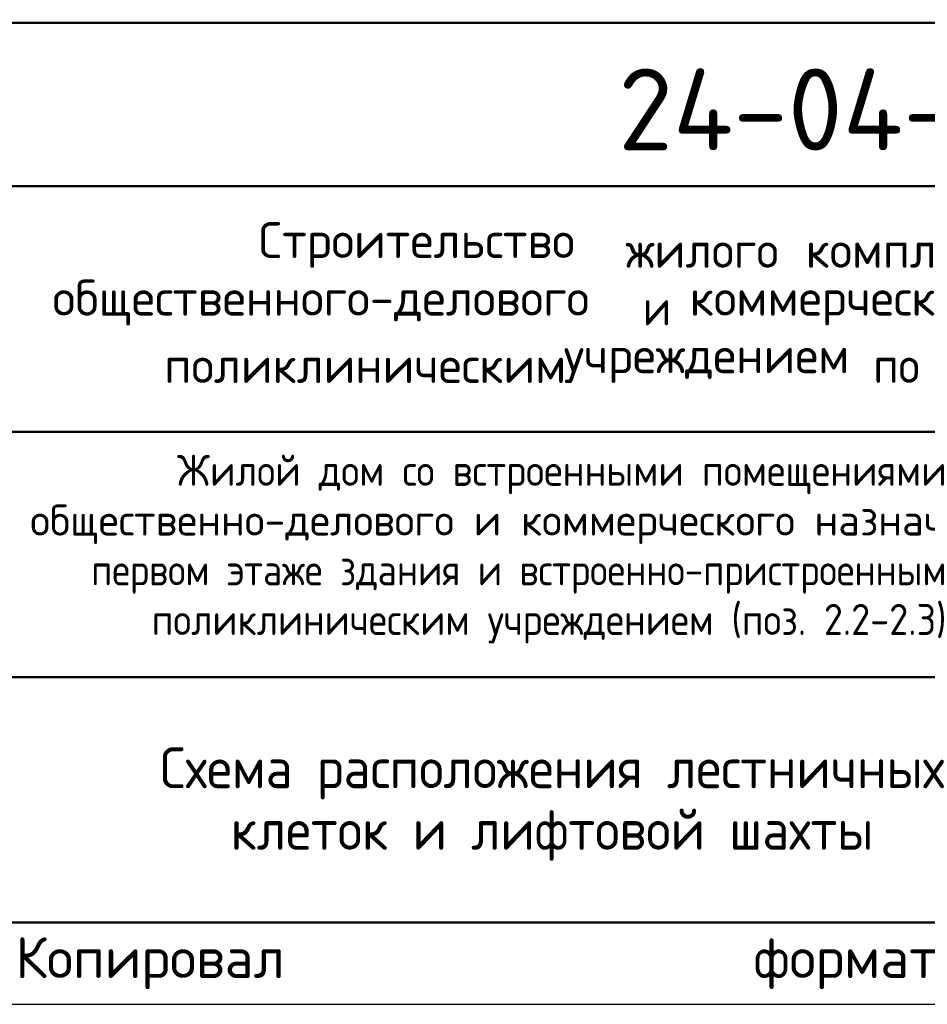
# Model space of a CAD drawing. Header units: millimetres. Extents: x 0 to 21000, y 0 to 14850.
# Tile 6 of 9: x 14789 to 17562, y 0 to 3009. Entities that reach past the tile are written whole.
import ezdxf

# ---------------------------------------------------------------- set-up
doc = ezdxf.new("R2010")
doc.units = ezdxf.units.MM
doc.layers.add('Standard', color=7, linetype='Continuous', lineweight=25)
doc.styles.add('ISOCPEUR', font='txt')

msp = doc.modelspace()

# ---------------------------------------------------------------- linework, layer by layer
at = {"layer": 'Standard', "color": 7, "linetype": 'Continuous', "lineweight": 50, "transparency": 33554687}
for p, q in [((11500, 3000), (20750, 3000)), ((14750, 2500), (20750, 2500)), ((14750, 1750), (20750, 1750)), ((14750, 1000), (20750, 1000))]:
    msp.add_line(p, q, dxfattribs=at)
at = {"layer": 'Standard', "color": 7, "linetype": 'Continuous', "lineweight": 25, "transparency": 33554687}
msp.add_line((11500, 250), (20750, 250), dxfattribs=at)
msp.add_line((11500, 250), (20750, 250), dxfattribs=at)
msp.add_line((11500, 250), (20750, 250), dxfattribs=at)
msp.add_lwpolyline([(0, 0), (21000, 0), (21000, 14850), (0, 14850), (0, 0)], close=True, dxfattribs=at)
at = {"layer": 'Standard', "color": 7, "linetype": 'Continuous', "lineweight": 13, "transparency": 33554687}
for points in [[(21000, 14850), (0, 14850), (0, 0), (21000, 0), (21000, 14850)], [(20750, 250), (11500, 250), (11500, 3000), (20750, 3000), (20750, 250)]]:
    msp.add_lwpolyline(points, dxfattribs=at)
at = {"layer": 'Standard', "color": 7, "linetype": 'Continuous', "lineweight": 50, "transparency": 33554687}
msp.add_lwpolyline([(1000, 14600), (20750, 14600), (20750, 250), (1000, 250), (1000, 14600)], close=True, dxfattribs=at)
at = {"layer": 'Standard', "color": 7, "linetype": 'Continuous', "lineweight": 25, "transparency": 33554687}
msp.add_lwpolyline([(20750, 3000), (11500, 3000), (11500, 250), (20750, 250), (20750, 3000)], dxfattribs=at)

# ---------------------------------------------------------------- texts
at = {"layer": 'Standard', "color": 7, "linetype": 'Continuous', "lineweight": 50, "transparency": 33554687, "insert": (16617.6, 2609.1), "char_height": 250, "width": 2520.794, "attachment_point": 7, "style": 'ISOCPEUR'}
msp.add_mtext('\\W0.98;24-04-КЖ.2-3.2', dxfattribs=at)
at = {"layer": 'Standard', "color": 7, "linetype": 'Continuous', "lineweight": 25, "transparency": 33554687, "char_height": 110, "attachment_point": 7, "style": 'ISOCPEUR'}
for s, insert, width in [('\\W0.98;Строительство ', (15518.6, 2250.8), 1175.348), ('\\W0.96;жилого ', (16640.6, 2250.8), 602.55), ('\\W0.97;комплекса ', (17190.6, 2250.8), 823.039), ('\\W0.99;общественного-делового ', (14888.9, 2074.8), 1857.162), ('\\W0.87;и ', (16692.9, 2074.8), 190.617), ('\\W0.98;коммерческого ', (16835.9, 2074.8), 1131.214), ('\\W0.98;поликлиническим ', (15229.9, 1898.8), 1274.191), ('\\W0.98;учреждением ', (16450.9, 1898.8), 999.123), ('\\W0.91;по ', (17396.9, 1898.8), 269.87)]:
    msp.add_mtext(s, dxfattribs=dict(at, insert=insert, width=width))
at = {"layer": 'Standard', "color": 7, "linetype": 'Continuous', "lineweight": 18, "transparency": 33554687, "char_height": 95, "attachment_point": 7, "style": 'ISOCPEUR'}
for s, insert, width in [('\\W0.99;Жилой дом со встроенными помещениями', (15269.8, 1558.7), 2506.356), ('\\W0.99;общественно-делового и коммерческого назначения на', (14820.9, 1406.7), 3403.402), ('\\W0.99;первом этаже здания и встроенно-пристроенным', (15006.1, 1254.7), 3033.239), ('\\W0.99;поликлиническим учреждением (поз. 2.2-2.3)', (15191.4, 1102.7), 2662.626)]:
    msp.add_mtext(s, dxfattribs=dict(at, insert=insert, width=width))
at = {"layer": 'Standard', "color": 7, "linetype": 'Continuous', "lineweight": 25, "transparency": 33554687, "insert": (16500, 785.4), "char_height": 125, "width": 2633.438, "attachment_point": 2, "line_spacing_factor": 0.903614}
msp.add_mtext('\\A1;{\\fISOCPEUR|i0|b0;\\H125.000000;\\W1.000000;\\C7;Схема расположения лестничных}\\P{\\fISOCPEUR|i0|b0;\\H125.000000;\\W1.000000;\\C7;клеток и лифтовой шахты}\\P', dxfattribs=at)
at = {"layer": 'Standard', "color": 8, "linetype": 'Continuous', "lineweight": 13, "transparency": 33554687, "insert": (20750, 123.9), "char_height": 125, "width": 5874.732, "attachment_point": 6, "style": 'ISOCPEUR'}
msp.add_mtext('\\A1;{\\fISOCPEUR|i0|b0;\\H125.000000;\\W1.000000;\\C8;Копировал                  формат - А3                      Allplan 2024}\\P', dxfattribs=at)

doc.saveas('drawing.dxf')
